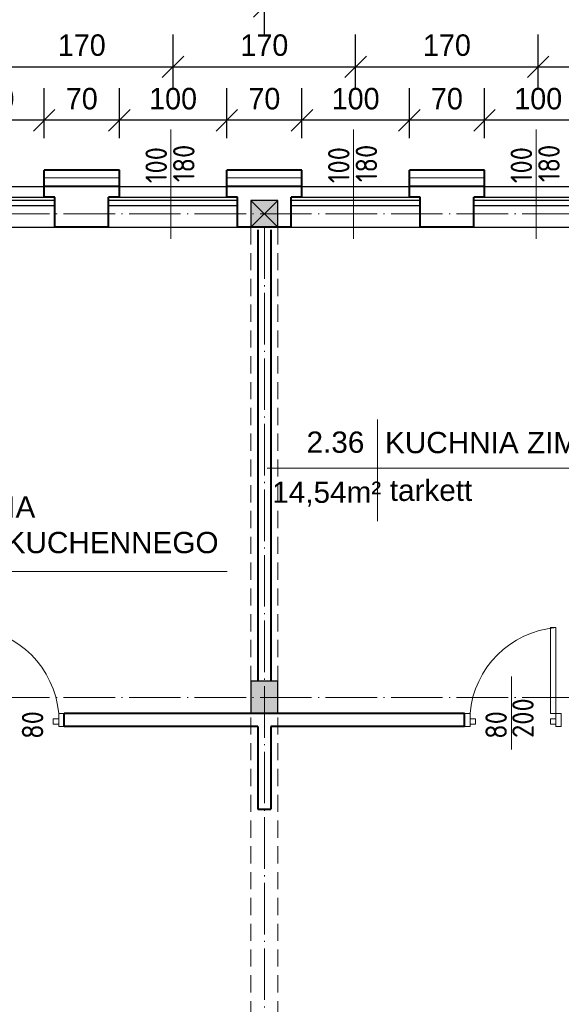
# Model space of a CAD drawing. Header units: millimetres. Extents: x -32003 to -19505, y 17931 to 29358.
# Tile 81 of 92: x -23661 to -23157, y 27478 to 28395. Entities that reach past the tile are written whole.
import ezdxf

# ---------------------------------------------------------------- set-up
doc = ezdxf.new("R2010")
doc.units = ezdxf.units.MM
doc.header["$PDMODE"] = 3
for name, pattern in [('ACAD_ISO03W100', [30, 12, -18]), ('ACAD_ISO04W100', [30.5, 24, -3, 0.5, -3]), ('KRESKOWA_X2', [12, 8, -4])]:
    doc.linetypes.add(name, pattern=pattern)
for name, color, linetype, lineweight in [('_wymiary', 1, 'Continuous', 9), ('drzwi', 140, 'Continuous', 13), ('opisy drzwi', 40, 'Continuous', 13), ('opisy pom', 3, 'Continuous', 18), ('przerywana', 7, 'KRESKOWA_X2', 5), ('sciany', 4, 'Continuous', 40), ('symetria', 7, 'ACAD_ISO03W100', 5), ('SZRAF', 51, 'Continuous', 9), ('słupy', 2, 'Continuous', 30), ('ściana', 4, 'Continuous', 40)]:
    doc.layers.add(name, color=color, linetype=linetype, lineweight=lineweight)
doc.styles.add('ISO', font='isocp.shx')
doc.styles.add('SYSTEM', font='TXT')
doc.linetypes.add('BATTING', pattern='A,0.0001,-0.1,[134,ltypeshp.shx,S=0.1,R=0,X=-0.1,Y=0],-0.2,[134,ltypeshp.shx,S=0.1,R=180,X=0.1,Y=0],-0.1', length=0.4001)
doc.dimstyles.new('Jacek2', dxfattribs={"dimscale": 2, "dimtxt": 10, "dimasz": 10, "dimexe": 15, "dimexo": 15, "dimgap": 5, "dimtad": 1, "dimdec": 0, "dimrnd": 0.5, "dimzin": 0, "dimdsep": 46, "dimtxsty": 'Standard', "dimblk": 'OBLIQUE', "dimcen": 0, "dimdle": 5, "dimadec": 1, "dimazin": 0, "dimtfac": 1, "dimtdec": 0, "dimtofl": 0, "dimtmove": 0, "dimatfit": 3, "dimfxl": 0, "dimtolj": 1, "dimtzin": 0, "dimarcsym": 0})

# ---------------------------------------------------------------- blocks, each defined once
blk = doc.blocks.new('_OBLIQUE')
at = {"color": 0, "linetype": 'ByBlock'}
blk.add_line((-0.5, -0.5), (0.5, 0.5), dxfattribs=at)
blk = doc.blocks.new('*D474')
at = {"layer": '_wymiary', "color": 0, "lineweight": -2}
for p, q in [((-23228.67, 28284.45), (-23228.67, 28331.02)), ((-23128.67, 28284.45), (-23128.67, 28331.02)), ((-23118.67, 28301.02), (-23238.67, 28301.02))]:
    blk.add_line(p, q, dxfattribs=at)
at = {"layer": 'Defpoints', "color": 0}
for p in [(-23228.67, 28301.02), (-23228.67, 28254.45), (-23128.67, 28254.45)]:
    blk.add_point(p, dxfattribs=at)
at = {"layer": '_wymiary', "color": 0, "lineweight": -2, "xscale": 20, "yscale": 20, "zscale": 20, "rotation": 180}
blk.add_blockref('_OBLIQUE', (-23228.67, 28301.02), dxfattribs=at)
at = {"layer": '_wymiary', "color": 0, "lineweight": -2, "xscale": 20, "yscale": 20, "zscale": 20}
blk.add_blockref('_OBLIQUE', (-23128.67, 28301.02), dxfattribs=at)
at = {"layer": '_wymiary', "color": 0, "insert": (-23178.67, 28321.02), "char_height": 20, "attachment_point": 5}
blk.add_mtext('\\A1;100', dxfattribs=at)
blk = doc.blocks.new('*D475')
at = {"layer": '_wymiary', "color": 0, "lineweight": -2}
for p, q in [((-23298.67, 28284.45), (-23298.67, 28331.02)), ((-23228.67, 28284.45), (-23228.67, 28331.02)), ((-23218.67, 28301.02), (-23308.67, 28301.02))]:
    blk.add_line(p, q, dxfattribs=at)
at = {"layer": 'Defpoints', "color": 0}
for p in [(-23298.67, 28301.02), (-23298.67, 28254.45), (-23228.67, 28254.45)]:
    blk.add_point(p, dxfattribs=at)
at = {"layer": '_wymiary', "color": 0, "lineweight": -2, "xscale": 20, "yscale": 20, "zscale": 20, "rotation": 180}
blk.add_blockref('_OBLIQUE', (-23298.67, 28301.02), dxfattribs=at)
at = {"layer": '_wymiary', "color": 0, "lineweight": -2, "xscale": 20, "yscale": 20, "zscale": 20}
blk.add_blockref('_OBLIQUE', (-23228.67, 28301.02), dxfattribs=at)
at = {"layer": '_wymiary', "color": 0, "insert": (-23263.67, 28321.02), "char_height": 20, "attachment_point": 5}
blk.add_mtext('\\A1;70', dxfattribs=at)
blk = doc.blocks.new('*D476')
at = {"layer": '_wymiary', "color": 0, "lineweight": -2}
for p, q in [((-23398.67, 28284.45), (-23398.67, 28331.02)), ((-23298.67, 28284.45), (-23298.67, 28331.02)), ((-23288.67, 28301.02), (-23408.67, 28301.02))]:
    blk.add_line(p, q, dxfattribs=at)
at = {"layer": 'Defpoints', "color": 0}
for p in [(-23398.67, 28301.02), (-23398.67, 28254.45), (-23298.67, 28254.45)]:
    blk.add_point(p, dxfattribs=at)
at = {"layer": '_wymiary', "color": 0, "lineweight": -2, "xscale": 20, "yscale": 20, "zscale": 20, "rotation": 180}
blk.add_blockref('_OBLIQUE', (-23398.67, 28301.02), dxfattribs=at)
at = {"layer": '_wymiary', "color": 0, "lineweight": -2, "xscale": 20, "yscale": 20, "zscale": 20}
blk.add_blockref('_OBLIQUE', (-23298.67, 28301.02), dxfattribs=at)
at = {"layer": '_wymiary', "color": 0, "insert": (-23348.67, 28321.02), "char_height": 20, "attachment_point": 5}
blk.add_mtext('\\A1;100', dxfattribs=at)
blk = doc.blocks.new('*D477')
at = {"layer": '_wymiary', "color": 0, "lineweight": -2}
for p, q in [((-23468.67, 28284.45), (-23468.67, 28331.02)), ((-23398.67, 28284.45), (-23398.67, 28331.02)), ((-23388.67, 28301.02), (-23478.67, 28301.02))]:
    blk.add_line(p, q, dxfattribs=at)
at = {"layer": 'Defpoints', "color": 0}
for p in [(-23468.67, 28301.02), (-23468.67, 28254.45), (-23398.67, 28254.45)]:
    blk.add_point(p, dxfattribs=at)
at = {"layer": '_wymiary', "color": 0, "lineweight": -2, "xscale": 20, "yscale": 20, "zscale": 20, "rotation": 180}
blk.add_blockref('_OBLIQUE', (-23468.67, 28301.02), dxfattribs=at)
at = {"layer": '_wymiary', "color": 0, "lineweight": -2, "xscale": 20, "yscale": 20, "zscale": 20}
blk.add_blockref('_OBLIQUE', (-23398.67, 28301.02), dxfattribs=at)
at = {"layer": '_wymiary', "color": 0, "insert": (-23433.67, 28321.02), "char_height": 20, "attachment_point": 5}
blk.add_mtext('\\A1;70', dxfattribs=at)
blk = doc.blocks.new('*D478')
at = {"layer": '_wymiary', "color": 0, "lineweight": -2}
for p, q in [((-23568.67, 28284.45), (-23568.67, 28331.02)), ((-23468.67, 28284.45), (-23468.67, 28331.02)), ((-23458.67, 28301.02), (-23578.67, 28301.02))]:
    blk.add_line(p, q, dxfattribs=at)
at = {"layer": 'Defpoints', "color": 0}
for p in [(-23568.67, 28301.02), (-23568.67, 28254.45), (-23468.67, 28254.45)]:
    blk.add_point(p, dxfattribs=at)
at = {"layer": '_wymiary', "color": 0, "lineweight": -2, "xscale": 20, "yscale": 20, "zscale": 20, "rotation": 180}
blk.add_blockref('_OBLIQUE', (-23568.67, 28301.02), dxfattribs=at)
at = {"layer": '_wymiary', "color": 0, "lineweight": -2, "xscale": 20, "yscale": 20, "zscale": 20}
blk.add_blockref('_OBLIQUE', (-23468.67, 28301.02), dxfattribs=at)
at = {"layer": '_wymiary', "color": 0, "insert": (-23518.67, 28321.02), "char_height": 20, "attachment_point": 5}
blk.add_mtext('\\A1;100', dxfattribs=at)
blk = doc.blocks.new('*D479')
at = {"layer": '_wymiary', "color": 0, "lineweight": -2}
for p, q in [((-23638.67, 28284.45), (-23638.67, 28331.02)), ((-23568.67, 28284.45), (-23568.67, 28331.02)), ((-23558.67, 28301.02), (-23648.67, 28301.02))]:
    blk.add_line(p, q, dxfattribs=at)
at = {"layer": 'Defpoints', "color": 0}
for p in [(-23638.67, 28301.02), (-23638.67, 28254.45), (-23568.67, 28254.45)]:
    blk.add_point(p, dxfattribs=at)
at = {"layer": '_wymiary', "color": 0, "lineweight": -2, "xscale": 20, "yscale": 20, "zscale": 20, "rotation": 180}
blk.add_blockref('_OBLIQUE', (-23638.67, 28301.02), dxfattribs=at)
at = {"layer": '_wymiary', "color": 0, "lineweight": -2, "xscale": 20, "yscale": 20, "zscale": 20}
blk.add_blockref('_OBLIQUE', (-23568.67, 28301.02), dxfattribs=at)
at = {"layer": '_wymiary', "color": 0, "insert": (-23603.67, 28321.02), "char_height": 20, "attachment_point": 5}
blk.add_mtext('\\A1;70', dxfattribs=at)
blk = doc.blocks.new('*D480')
at = {"layer": '_wymiary', "color": 0, "lineweight": -2}
for p, q in [((-23738.67, 28284.45), (-23738.67, 28331.02)), ((-23638.67, 28284.45), (-23638.67, 28331.02)), ((-23628.67, 28301.02), (-23748.67, 28301.02))]:
    blk.add_line(p, q, dxfattribs=at)
at = {"layer": 'Defpoints', "color": 0}
for p in [(-23738.67, 28301.02), (-23738.67, 28254.45), (-23638.67, 28254.45)]:
    blk.add_point(p, dxfattribs=at)
at = {"layer": '_wymiary', "color": 0, "lineweight": -2, "xscale": 20, "yscale": 20, "zscale": 20, "rotation": 180}
blk.add_blockref('_OBLIQUE', (-23738.67, 28301.02), dxfattribs=at)
at = {"layer": '_wymiary', "color": 0, "lineweight": -2, "xscale": 20, "yscale": 20, "zscale": 20}
blk.add_blockref('_OBLIQUE', (-23638.67, 28301.02), dxfattribs=at)
at = {"layer": '_wymiary', "color": 0, "insert": (-23688.67, 28321.02), "char_height": 20, "attachment_point": 5}
blk.add_mtext('\\A1;100', dxfattribs=at)
blk = doc.blocks.new('*D538')
at = {"layer": '_wymiary', "color": 0, "lineweight": -2}
for p, q in [((-23688.67, 28331.02), (-23688.67, 28380.82)), ((-23518.67, 28331.02), (-23518.67, 28380.82)), ((-23698.67, 28350.82), (-23508.67, 28350.82))]:
    blk.add_line(p, q, dxfattribs=at)
at = {"layer": 'Defpoints', "color": 0}
for p in [(-23518.67, 28350.82), (-23688.67, 28301.02), (-23518.67, 28301.02)]:
    blk.add_point(p, dxfattribs=at)
at = {"layer": '_wymiary', "color": 0, "lineweight": -2, "xscale": 20, "yscale": 20, "zscale": 20, "rotation": 180}
blk.add_blockref('_OBLIQUE', (-23688.67, 28350.82), dxfattribs=at)
at = {"layer": '_wymiary', "color": 0, "lineweight": -2, "xscale": 20, "yscale": 20, "zscale": 20}
blk.add_blockref('_OBLIQUE', (-23518.67, 28350.82), dxfattribs=at)
at = {"layer": '_wymiary', "color": 0, "insert": (-23603.67, 28370.82), "char_height": 20, "attachment_point": 5}
blk.add_mtext('\\A1;170', dxfattribs=at)
blk = doc.blocks.new('*D539')
at = {"layer": '_wymiary', "color": 0, "lineweight": -2}
for p, q in [((-23518.67, 28331.02), (-23518.67, 28380.82)), ((-23348.67, 28331.02), (-23348.67, 28380.82)), ((-23528.67, 28350.82), (-23338.67, 28350.82))]:
    blk.add_line(p, q, dxfattribs=at)
at = {"layer": 'Defpoints', "color": 0}
for p in [(-23348.67, 28350.82), (-23518.67, 28301.02), (-23348.67, 28301.02)]:
    blk.add_point(p, dxfattribs=at)
at = {"layer": '_wymiary', "color": 0, "lineweight": -2, "xscale": 20, "yscale": 20, "zscale": 20, "rotation": 180}
blk.add_blockref('_OBLIQUE', (-23518.67, 28350.82), dxfattribs=at)
at = {"layer": '_wymiary', "color": 0, "lineweight": -2, "xscale": 20, "yscale": 20, "zscale": 20}
blk.add_blockref('_OBLIQUE', (-23348.67, 28350.82), dxfattribs=at)
at = {"layer": '_wymiary', "color": 0, "insert": (-23433.67, 28370.82), "char_height": 20, "attachment_point": 5}
blk.add_mtext('\\A1;170', dxfattribs=at)
blk = doc.blocks.new('*D540')
at = {"layer": '_wymiary', "color": 0, "lineweight": -2}
for p, q in [((-23348.67, 28331.02), (-23348.67, 28380.82)), ((-23178.67, 28331.02), (-23178.67, 28380.82)), ((-23358.67, 28350.82), (-23168.67, 28350.82))]:
    blk.add_line(p, q, dxfattribs=at)
at = {"layer": 'Defpoints', "color": 0}
for p in [(-23178.67, 28350.82), (-23348.67, 28301.02), (-23178.67, 28301.02)]:
    blk.add_point(p, dxfattribs=at)
at = {"layer": '_wymiary', "color": 0, "lineweight": -2, "xscale": 20, "yscale": 20, "zscale": 20, "rotation": 180}
blk.add_blockref('_OBLIQUE', (-23348.67, 28350.82), dxfattribs=at)
at = {"layer": '_wymiary', "color": 0, "lineweight": -2, "xscale": 20, "yscale": 20, "zscale": 20}
blk.add_blockref('_OBLIQUE', (-23178.67, 28350.82), dxfattribs=at)
at = {"layer": '_wymiary', "color": 0, "insert": (-23263.67, 28370.82), "char_height": 20, "attachment_point": 5}
blk.add_mtext('\\A1;170', dxfattribs=at)
blk = doc.blocks.new('*D541')
at = {"layer": '_wymiary', "color": 0, "lineweight": -2}
for p, q in [((-23178.67, 28331.02), (-23178.67, 28380.82)), ((-23008.67, 28331.02), (-23008.67, 28380.82)), ((-23188.67, 28350.82), (-22998.67, 28350.82))]:
    blk.add_line(p, q, dxfattribs=at)
at = {"layer": 'Defpoints', "color": 0}
for p in [(-23008.67, 28350.82), (-23178.67, 28301.02), (-23008.67, 28301.02)]:
    blk.add_point(p, dxfattribs=at)
at = {"layer": '_wymiary', "color": 0, "lineweight": -2, "xscale": 20, "yscale": 20, "zscale": 20, "rotation": 180}
blk.add_blockref('_OBLIQUE', (-23178.67, 28350.82), dxfattribs=at)
at = {"layer": '_wymiary', "color": 0, "lineweight": -2, "xscale": 20, "yscale": 20, "zscale": 20}
blk.add_blockref('_OBLIQUE', (-23008.67, 28350.82), dxfattribs=at)
at = {"layer": '_wymiary', "color": 0, "insert": (-23093.67, 28370.82), "char_height": 20, "attachment_point": 5}
blk.add_mtext('\\A1;170', dxfattribs=at)
blk = doc.blocks.new('*D569')
at = {"layer": '_wymiary', "color": 0, "lineweight": -2}
for p, q in [((-23433.67, 28380.82), (-23433.67, 28437.13)), ((-23093.67, 28380.82), (-23093.67, 28437.13)), ((-23083.67, 28407.13), (-23443.67, 28407.13))]:
    blk.add_line(p, q, dxfattribs=at)
at = {"layer": 'Defpoints', "color": 0}
for p in [(-23433.67, 28407.13), (-23433.67, 28350.82), (-23093.67, 28350.82)]:
    blk.add_point(p, dxfattribs=at)
at = {"layer": '_wymiary', "color": 0, "lineweight": -2, "xscale": 20, "yscale": 20, "zscale": 20, "rotation": 180}
blk.add_blockref('_OBLIQUE', (-23433.67, 28407.13), dxfattribs=at)
at = {"layer": '_wymiary', "color": 0, "lineweight": -2, "xscale": 20, "yscale": 20, "zscale": 20}
blk.add_blockref('_OBLIQUE', (-23093.67, 28407.13), dxfattribs=at)
at = {"layer": '_wymiary', "color": 0, "insert": (-23263.67, 28427.13), "char_height": 20, "attachment_point": 5}
blk.add_mtext('\\A1;340', dxfattribs=at)
blk = doc.blocks.new('*D570')
at = {"layer": '_wymiary', "color": 0, "lineweight": -2}
for p, q in [((-23773.7, 28380.82), (-23773.7, 28437.13)), ((-23433.67, 28380.82), (-23433.67, 28437.13)), ((-23423.67, 28407.13), (-23783.7, 28407.13))]:
    blk.add_line(p, q, dxfattribs=at)
at = {"layer": 'Defpoints', "color": 0}
for p in [(-23773.7, 28407.13), (-23773.7, 28350.82), (-23433.67, 28350.82)]:
    blk.add_point(p, dxfattribs=at)
at = {"layer": '_wymiary', "color": 0, "lineweight": -2, "xscale": 20, "yscale": 20, "zscale": 20, "rotation": 180}
blk.add_blockref('_OBLIQUE', (-23773.7, 28407.13), dxfattribs=at)
at = {"layer": '_wymiary', "color": 0, "lineweight": -2, "xscale": 20, "yscale": 20, "zscale": 20}
blk.add_blockref('_OBLIQUE', (-23433.67, 28407.13), dxfattribs=at)
at = {"layer": '_wymiary', "color": 0, "insert": (-23603.68, 28427.13), "char_height": 20, "attachment_point": 5}
blk.add_mtext('\\A1;340', dxfattribs=at)

msp = doc.modelspace()

# ---------------------------------------------------------------- hatches: boundary and pattern name
at = {"layer": 'SZRAF'}
msp.add_hatch(color=256, dxfattribs=at).paths.add_polyline_path([(-23446.17, 28201.45), (-23421.17, 28201.45), (-23421.17, 28226.45), (-23446.17, 28226.45)])
h = msp.add_hatch(color=256, dxfattribs=at)
h.dxf.hatch_style = 1
h.paths.add_polyline_path([(-23421.17, 27778.95), (-23433.67, 27778.95), (-23433.67, 27763.95), (-23421.17, 27763.95)])
h.paths.add_polyline_path([(-23433.67, 27778.95), (-23446.17, 27778.95), (-23446.17, 27763.95), (-23433.67, 27763.95)])
h.paths.add_polyline_path([(-23433.67, 27763.95), (-23446.17, 27763.95), (-23446.17, 27748.95), (-23433.67, 27748.95)])
h.paths.add_polyline_path([(-23421.17, 27763.95), (-23433.67, 27763.95), (-23433.67, 27748.95), (-23421.17, 27748.95)])

# ---------------------------------------------------------------- linework, layer by layer
for p, q in [((-27088.67, 28239.45), (-23399.17, 28239.45)), ((-24139.17, 28239.45), (-23397.8, 28239.45)), ((-24137.8, 28239.45), (-23397.67, 28239.45)), ((-23799.17, 28239.45), (-23117.67, 28239.45)), ((-23797.67, 28239.45), (-22777.67, 28239.45)), ((-23748.67, 28229.45), (-23628.67, 28229.45)), ((-23578.67, 28229.45), (-23460.67, 28229.45)), ((-23408.67, 28229.45), (-23288.67, 28229.45)), ((-23406.67, 28229.45), (-23288.67, 28229.45)), ((-23238.67, 28229.45), (-23120.67, 28229.45)), ((-23238.67, 28229.45), (-23118.67, 28229.45)), ((-23628.67, 28226.45), (-23748.67, 28226.45)), ((-23628.67, 28221.38), (-23748.67, 28221.38)), ((-23458.67, 28226.45), (-23578.67, 28226.45)), ((-23458.67, 28221.38), (-23578.67, 28221.38)), ((-23406.67, 28226.45), (-23408.67, 28226.45)), ((-23288.67, 28226.45), (-23408.67, 28226.45)), ((-23288.67, 28221.38), (-23408.67, 28221.38)), ((-23118.67, 28226.45), (-23238.67, 28226.45)), ((-23118.67, 28221.38), (-23238.67, 28221.38)), ((-27768.67, 28201.45), (-23414.67, 28201.45)), ((-27428.67, 28201.45), (-23074.67, 28201.45)), ((-27088.67, 28201.45), (-22734.67, 28201.45))]:
    msp.add_line(p, q)
at = {"layer": 'drzwi'}
for points in [[(-23162.17, 27748.95, 0), (-23167.17, 27748.95, 0), (-23167.17, 27828.95, 0), (-23162.17, 27828.95, 0), (-23162.17, 27748.95, 0)], [(-23625.17, 27738.95, 0), (-23630.17, 27738.95, 0), (-23630.17, 27743.95, 0), (-23625.17, 27743.95, 0), (-23625.17, 27738.95, 0)], [(-23625.17, 27736.95, 0), (-23620.17, 27736.95, 0), (-23620.17, 27748.95, 0), (-23625.17, 27748.95, 0), (-23625.17, 27736.95, 0)], [(-23242.17, 27736.95, 0), (-23247.17, 27736.95, 0), (-23247.17, 27748.95, 0), (-23242.17, 27748.95, 0), (-23242.17, 27736.95, 0)], [(-23242.17, 27738.95, 0), (-23237.17, 27738.95, 0), (-23237.17, 27743.95, 0), (-23242.17, 27743.95, 0), (-23242.17, 27738.95, 0)], [(-23162.17, 27738.95, 0), (-23167.17, 27738.95, 0), (-23167.17, 27743.95, 0), (-23162.17, 27743.95, 0), (-23162.17, 27738.95, 0)], [(-23162.17, 27736.95, 0), (-23157.17, 27736.95, 0), (-23157.17, 27748.95, 0), (-23162.17, 27748.95, 0), (-23162.17, 27736.95, 0)]]:
    msp.add_polyline3d(points, dxfattribs=at)
for centre, start, end in [((-23712.83, 27741.29), 4.995, 85.00454), ((-23154.51, 27741.29), 94.99546, 175.005)]:
    msp.add_arc(centre, 88, start, end, dxfattribs=at)
at = {"layer": 'opisy drzwi'}
for p, q in [((-23520.7, 28190.66), (-23520.7, 28292.42)), ((-23350.7, 28190.66), (-23350.7, 28292.42)), ((-23180.7, 28190.66), (-23180.7, 28292.42)), ((-23203.42, 27715.46), (-23203.42, 27783.33))]:
    msp.add_line(p, q, dxfattribs=at)
at = {"layer": 'opisy pom'}
for p, q in [((-23328.47, 28022.47), (-23328.47, 27927.84)), ((-23431.14, 27977.34), (-23088.13, 27977.34)), ((-23908.68, 27881.1), (-23468.28, 27881.1))]:
    msp.add_line(p, q, dxfattribs=at)
at = {"layer": 'przerywana', "ltscale": 2}
for p, q in [((-23406.67, 28239.45), (-23120.67, 28239.45)), ((-23446.17, 28201.45), (-23446.17, 26876.45)), ((-23446.17, 28201.45), (-23446.17, 26876.45)), ((-23421.17, 28201.45), (-23421.17, 26876.45))]:
    msp.add_line(p, q, dxfattribs=at)
at = {"layer": 'sciany'}
for p, q in [((-23439.67, 28198.95), (-23439.67, 27778.95)), ((-23427.67, 28198.95), (-23427.67, 27778.95)), ((-23439.67, 27736.95), (-23439.67, 27659.95)), ((-23427.67, 27736.95), (-23427.67, 27659.95))]:
    msp.add_line(p, q, dxfattribs=at)
at = {"layer": 'symetria', "linetype": 'ACAD_ISO04W100', "ltscale": 2}
for p, q in [((-27768.67, 28213.95), (-19699.1, 28213.95)), ((-23433.67, 28201.45), (-23433.67, 26638.5)), ((-27768.67, 27763.95), (-19699.1, 27763.95))]:
    msp.add_line(p, q, dxfattribs=at)
at = {"layer": 'SZRAF', "linetype": 'BATTING', "ltscale": 14}
for p, q in [((-23568.67, 28247.45), (-23638.67, 28247.45)), ((-23398.67, 28247.45), (-23468.67, 28247.45)), ((-23228.67, 28247.45), (-23298.67, 28247.45))]:
    msp.add_line(p, q, dxfattribs=at)
at = {"layer": 'SZRAF'}
for p, q in [((-23446.17, 28226.45), (-23421.17, 28201.45)), ((-23446.17, 28201.45), (-23421.17, 28226.45))]:
    msp.add_line(p, q, dxfattribs=at)
at = {"layer": 'słupy'}
for points in [[(-23446.17, 28201.45), (-23421.17, 28201.45), (-23421.17, 28226.45), (-23446.17, 28226.45)], [(-23446.17, 27748.95), (-23421.17, 27748.95), (-23421.17, 27778.95), (-23446.17, 27778.95)]]:
    msp.add_lwpolyline(points, close=True, dxfattribs=at)
at = {"layer": 'ściana'}
for p, q in [((-23568.67, 28254.45), (-23638.67, 28254.45)), ((-23638.67, 28229.45), (-23638.67, 28254.45)), ((-23568.67, 28229.45), (-23568.67, 28254.45)), ((-23398.67, 28254.45), (-23468.67, 28254.45)), ((-23468.67, 28229.45), (-23468.67, 28254.45)), ((-23398.67, 28229.45), (-23398.67, 28254.45)), ((-23228.67, 28254.45), (-23298.67, 28254.45)), ((-23298.67, 28229.45), (-23298.67, 28254.45)), ((-23228.67, 28229.45), (-23228.67, 28254.45)), ((-23568.67, 28239.45), (-23638.67, 28239.45)), ((-23638.67, 28229.45), (-23638.67, 28239.45)), ((-23568.67, 28239.45), (-23638.67, 28239.45)), ((-23568.67, 28229.45), (-23568.67, 28239.45)), ((-23398.67, 28239.45), (-23468.67, 28239.45)), ((-23468.67, 28229.45), (-23468.67, 28239.45)), ((-23398.67, 28239.45), (-23468.67, 28239.45)), ((-23398.67, 28229.45), (-23398.67, 28239.45)), ((-23228.67, 28239.45), (-23298.67, 28239.45)), ((-23298.67, 28229.45), (-23298.67, 28239.45)), ((-23228.67, 28239.45), (-23298.67, 28239.45)), ((-23228.67, 28229.45), (-23228.67, 28239.45)), ((-23628.67, 28229.45), (-23638.67, 28229.45)), ((-23628.67, 28229.45), (-23638.67, 28229.45)), ((-23628.67, 28201.45), (-23628.67, 28229.45)), ((-23628.67, 28201.45), (-23628.67, 28229.45)), ((-23578.67, 28201.45), (-23578.67, 28229.45)), ((-23568.67, 28229.45), (-23578.67, 28229.45)), ((-23578.67, 28201.45), (-23578.67, 28229.45)), ((-23568.67, 28229.45), (-23578.67, 28229.45)), ((-23458.67, 28229.45), (-23468.67, 28229.45)), ((-23458.67, 28229.45), (-23468.67, 28229.45)), ((-23458.67, 28201.45), (-23458.67, 28229.45)), ((-23458.67, 28201.45), (-23458.67, 28229.45)), ((-23408.67, 28201.45), (-23408.67, 28229.45)), ((-23398.67, 28229.45), (-23408.67, 28229.45)), ((-23408.67, 28201.45), (-23408.67, 28229.45)), ((-23398.67, 28229.45), (-23408.67, 28229.45)), ((-23288.67, 28229.45), (-23298.67, 28229.45)), ((-23288.67, 28229.45), (-23298.67, 28229.45)), ((-23288.67, 28201.45), (-23288.67, 28229.45)), ((-23288.67, 28201.45), (-23288.67, 28229.45)), ((-23238.67, 28201.45), (-23238.67, 28229.45)), ((-23228.67, 28229.45), (-23238.67, 28229.45)), ((-23238.67, 28201.45), (-23238.67, 28229.45)), ((-23228.67, 28229.45), (-23238.67, 28229.45)), ((-23578.67, 28201.45), (-23628.67, 28201.45)), ((-23578.67, 28201.45), (-23628.67, 28201.45)), ((-23408.67, 28201.45), (-23458.67, 28201.45)), ((-23408.67, 28201.45), (-23458.67, 28201.45)), ((-23238.67, 28201.45), (-23288.67, 28201.45)), ((-23238.67, 28201.45), (-23288.67, 28201.45)), ((-23247.17, 27748.95), (-23620.17, 27748.95)), ((-23620.17, 27736.95), (-23620.17, 27748.95)), ((-23247.17, 27736.95), (-23247.17, 27748.95)), ((-23439.67, 27736.95), (-23620.17, 27736.95)), ((-23247.17, 27736.95), (-23427.67, 27736.95)), ((-23439.67, 27659.95), (-23427.67, 27659.95))]:
    msp.add_line(p, q, dxfattribs=at)

# ---------------------------------------------------------------- texts
at = {"layer": 'opisy drzwi', "style": 'ISO'}
for s, p in [('100', (-23524.36, 28242.49)), ('180', (-23498.64, 28243.41)), ('100', (-23354.36, 28242.49)), ('180', (-23328.64, 28243.41)), ('100', (-23184.36, 28242.49)), ('180', (-23158.64, 28243.41)), ('200', (-23182.86, 27726.27)), ('80', (-23639.47, 27725.36)), ('80', (-23207.86, 27725.36))]:
    msp.add_text(s, height=20, rotation=90, dxfattribs=at).set_placement(p)
at = {"layer": 'opisy pom', "char_height": 19.8, "attachment_point": 1, "style": 'SYSTEM'}
for s, insert in [('{\\fArial|b0|i0|c238|p34;        2.36}', (-23455.85, 28011.4)), ('{\\fArial|b0|i0|c238|p34;KUCHNIA ZIMNA}', (-23321.32, 28011.03)), ('{\\fArial|b0|i0|c238|p34;14,54m²}', (-23426.3, 27964.85)), ('{\\fArial|b0|i0|c238|p34;tarkett}', (-23316.91, 27966.62)), ('{\\fArial|b0|i0|c238|p34;        ZMYWALNIA \\P        SPRZĘTU KUCHENNEGO}', (-23872.77, 27951))]:
    msp.add_mtext(s, dxfattribs=dict(at, insert=insert))

# ---------------------------------------------------------------- dimensions: what is measured, and where the dimension line sits
at = {"layer": '_wymiary'}
for base, p1, p2, picture, middle in [((-23773.7, 28407.13), (-23433.67, 28350.82), (-23773.7, 28350.82), '*D570', (-23603.68, 28427.13)), ((-23433.67, 28407.13), (-23093.67, 28350.82), (-23433.67, 28350.82), '*D569', (-23263.67, 28427.13)), ((-23518.67, 28350.82), (-23688.67, 28301.02), (-23518.67, 28301.02), '*D538', (-23603.67, 28370.82)), ((-23348.67, 28350.82), (-23518.67, 28301.02), (-23348.67, 28301.02), '*D539', (-23433.67, 28370.82)), ((-23178.67, 28350.82), (-23348.67, 28301.02), (-23178.67, 28301.02), '*D540', (-23263.67, 28370.82)), ((-23008.67, 28350.82), (-23178.67, 28301.02), (-23008.67, 28301.02), '*D541', (-23093.67, 28370.82)), ((-23738.67, 28301.02), (-23638.67, 28254.45), (-23738.67, 28254.45), '*D480', (-23688.67, 28321.02)), ((-23638.67, 28301.02), (-23568.67, 28254.45), (-23638.67, 28254.45), '*D479', (-23603.67, 28321.02)), ((-23568.67, 28301.02), (-23468.67, 28254.45), (-23568.67, 28254.45), '*D478', (-23518.67, 28321.02)), ((-23468.67, 28301.02), (-23398.67, 28254.45), (-23468.67, 28254.45), '*D477', (-23433.67, 28321.02)), ((-23398.67, 28301.02), (-23298.67, 28254.45), (-23398.67, 28254.45), '*D476', (-23348.67, 28321.02)), ((-23298.67, 28301.02), (-23228.67, 28254.45), (-23298.67, 28254.45), '*D475', (-23263.67, 28321.02)), ((-23228.67, 28301.02), (-23128.67, 28254.45), (-23228.67, 28254.45), '*D474', (-23178.67, 28321.02))]:
    dim = msp.add_linear_dim(base=base, p1=p1, p2=p2, dimstyle='Jacek2', override={"dimtmove": 1}, dxfattribs=at)
    dim.commit()
    dim.dimension.update_dxf_attribs({"geometry": picture, "text_midpoint": middle})

doc.saveas('drawing.dxf')
